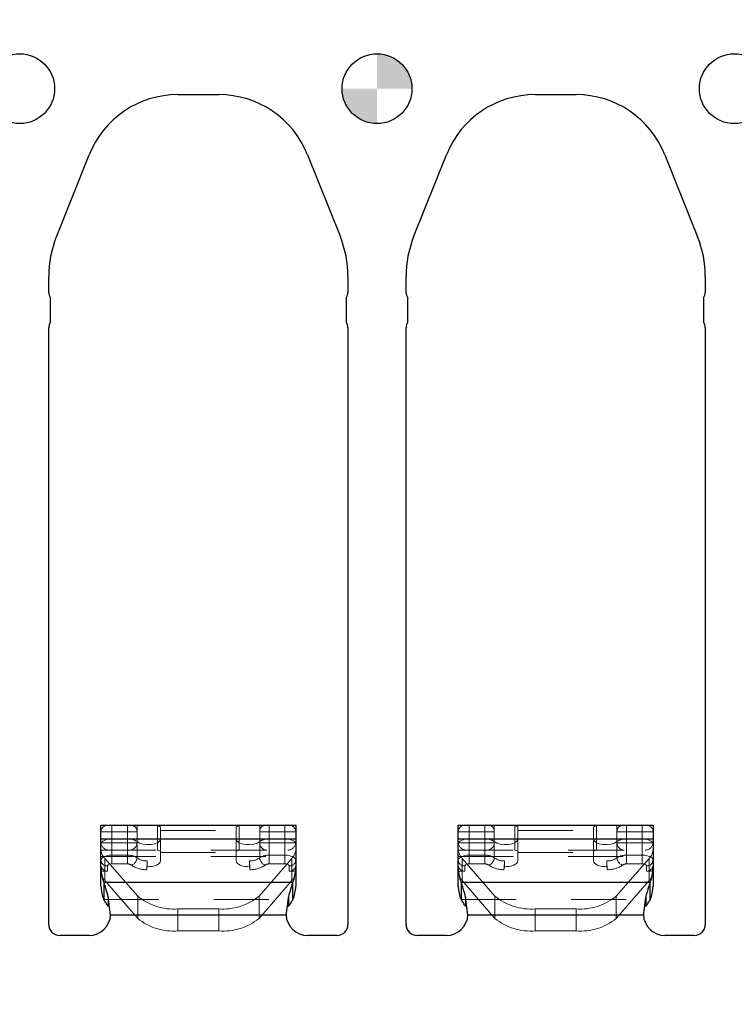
# Model space of a CAD drawing. Header units: inches. Extents: x -57.7 to -21.7, y -3.8 to 19.3.
# Tile 20 of 70: x -49.6 to -48.3, y 13.5 to 15.2. Entities that reach past the tile are written whole.
import ezdxf

# ---------------------------------------------------------------- set-up
doc = ezdxf.new("R2010")
doc.units = ezdxf.units.IN
doc.header["$LTSCALE"] = 0.5
doc.header["$MEASUREMENT"] = 0
doc.linetypes.add('HIDDEN', pattern=[0.225, 0.15, -0.075])
doc.layers.add('APP-M-S', color=30, linetype='Continuous')
doc.layers.add('PUN-M-S2', color=1, linetype='Continuous')

msp = doc.modelspace()

# ---------------------------------------------------------------- hatches: boundary and pattern name
at = {"layer": 'APP-M-S'}
h = msp.add_hatch(color=256, dxfattribs=at)
h.paths.add_polyline_path([(-48.86828, 15.11856, 0.4142136), (-48.93178, 15.18206), (-48.93178, 15.11856)])
h.paths.add_polyline_path([(-48.93178, 15.05506), (-48.93178, 15.11856), (-48.99528, 15.11856, 0.4142136)])
at = {"layer": 'PUN-M-S2'}
h = msp.add_hatch(dxfattribs=at)
h.set_pattern_fill('ANSI31', color=256, scale=0.25, style=0)
h.paths.add_polyline_path([(-39.24528, 15.11856, 1), (-39.11828, 15.11856, 1)])
h.paths.add_polyline_path([(-39.95822, 14.99859, 0.3066784), (-40.11954, 15.1078), (-40.19402, 15.1078, 0.3066784), (-40.35533, 14.99859), (-40.41511, 14.84915, 0.0954146), (-40.42894, 14.77731), (-40.42894, 14.7478, 0.4142136), (-40.41394, 14.7328), (-40.34894, 14.7328, 0.4142136), (-40.33394, 14.7478), (-40.33394, 14.77731, -0.0954146), (-40.3269, 14.81387), (-40.26713, 14.96331, -0.3066784), (-40.19402, 15.0128), (-40.11954, 15.0128, -0.3066784), (-40.04643, 14.96331), (-39.98665, 14.81387, -0.0954146), (-39.97961, 14.77731), (-39.97961, 14.7478, 0.4142136), (-39.96461, 14.7328), (-39.89961, 14.7328, 0.4142136), (-39.88461, 14.7478), (-39.88461, 14.77731, 0.0954146), (-39.89845, 14.84915)])
h.paths.add_polyline_path([(-39.24528, 11.86856, 1), (-39.11828, 11.86856, 1)])
h.paths.add_polyline_path([(-40.11954, 11.87932, 0.3066784), (-39.95822, 11.98853), (-39.89845, 12.13797, 0.0954146), (-39.88461, 12.20981), (-39.88461, 12.23932, 0.4142136), (-39.89961, 12.25432), (-39.96461, 12.25432, 0.4142136), (-39.97961, 12.23932), (-39.97961, 12.20981, -0.0954146), (-39.98665, 12.17326), (-40.04643, 12.02382, -0.3066784), (-40.11954, 11.97432), (-40.19402, 11.97432, -0.3066784), (-40.26713, 12.02382), (-40.3269, 12.17326, -0.0954146), (-40.33394, 12.20981), (-40.33394, 12.23932, 0.4142136), (-40.34894, 12.25432), (-40.41394, 12.25432, 0.4142136), (-40.42894, 12.23932), (-40.42894, 12.20981, 0.0954146), (-40.41511, 12.13797), (-40.35533, 11.98853, 0.3066784), (-40.19402, 11.87932)])
h.paths.add_polyline_path([(-41.18461, 12.30347), (-41.18461, 13.38847, 0.4142136), (-41.20461, 13.40847), (-41.25796, 13.40847, 0.3988719), (-41.29727, 13.37117), (-41.2929, 13.34945), (-41.28486, 13.32839, -0.074975), (-41.27961, 13.29356), (-41.27961, 12.29847, 0.4142136), (-41.26461, 12.28347), (-41.20461, 12.28347, 0.4142136)])
h.paths.add_polyline_path([(-41.63394, 12.29847), (-41.63394, 13.29356, -0.074975), (-41.62869, 13.32839), (-41.62066, 13.34945), (-41.61628, 13.37117, 0.3988719), (-41.6556, 13.40847), (-41.70894, 13.40847, 0.4142136), (-41.72894, 13.38847), (-41.72894, 12.30347, 0.4142136), (-41.70894, 12.28347), (-41.64894, 12.28347, 0.4142136)])
h.paths.add_polyline_path([(-41.83461, 13.59866), (-41.83461, 14.68366, 0.4142136), (-41.85461, 14.70366), (-41.91461, 14.70366, 0.4142136), (-41.92961, 14.68866), (-41.92961, 13.69356, -0.074975), (-41.93486, 13.65873), (-41.9429, 13.63767), (-41.94727, 13.61596, 0.3988719), (-41.90796, 13.57866), (-41.85461, 13.57866, 0.4142136)])
h.paths.add_polyline_path([(-42.82568, 12.24991), (-42.82568, 12.29448, 0.7832708), (-42.86835, 12.30501, -0.2786513), (-42.88578, 12.29448), (-42.91426, 12.29448, -0.3888787), (-42.93387, 12.31245), (-42.93394, 12.31331), (-42.93777, 12.35707, 0.3888787), (-42.94773, 12.3662), (-43.00568, 12.3662, 0.4142136), (-43.02568, 12.3462), (-43.02568, 12.29251), (-43.02568, 12.24867), (-43.02568, 12.1982, 0.4142136), (-43.00568, 12.1782), (-42.94773, 12.1782, 0.3888787), (-42.93777, 12.18733), (-42.93394, 12.23108), (-42.93387, 12.23194, -0.3888787), (-42.91426, 12.24991), (-42.88578, 12.24991, -0.2786513), (-42.86835, 12.23938, 0.7832708)])
h.paths.add_polyline_path([(-43.13788, 12.24867), (-43.13788, 12.29251), (-43.13788, 12.3462, 0.4142136), (-43.15788, 12.3662), (-43.21582, 12.3662, 0.3888787), (-43.22578, 12.35707), (-43.22961, 12.31331), (-43.22969, 12.31245, -0.3888787), (-43.2493, 12.29448), (-43.27778, 12.29448, -0.2786513), (-43.2952, 12.30501, 0.7832708), (-43.33788, 12.29448), (-43.33788, 12.24991, 0.7832708), (-43.2952, 12.23938, -0.2786513), (-43.27778, 12.24991), (-43.2493, 12.24991, -0.3888787), (-43.22969, 12.23194), (-43.22961, 12.23108), (-43.22578, 12.18733, 0.3888787), (-43.21582, 12.1782), (-43.15788, 12.1782, 0.4142136), (-43.13788, 12.1982)])
h.paths.add_polyline_path([(-43.13788, 14.69461), (-43.13788, 14.73846), (-43.13788, 14.78893, 0.4142136), (-43.15788, 14.80893), (-43.21582, 14.80893, 0.3888787), (-43.22578, 14.7998), (-43.22961, 14.75604), (-43.22969, 14.75518, -0.3888787), (-43.2493, 14.73721), (-43.27778, 14.73721, -0.2786513), (-43.2952, 14.74774, 0.7832708), (-43.33788, 14.73721), (-43.33788, 14.69264, 0.7832708), (-43.2952, 14.68211, -0.2786513), (-43.27778, 14.69264), (-43.2493, 14.69264, -0.3888787), (-43.22969, 14.67467), (-43.22961, 14.67381), (-43.22578, 14.63006, 0.3888787), (-43.21582, 14.62093), (-43.15788, 14.62093, 0.4142136), (-43.13788, 14.64093)])
h.paths.add_polyline_path([(-42.82568, 14.69264), (-42.82568, 14.73721, 0.7832708), (-42.86835, 14.74774, -0.2786513), (-42.88578, 14.73721), (-42.91426, 14.73721, -0.3888787), (-42.93387, 14.75518), (-42.93394, 14.75604), (-42.93777, 14.7998, 0.3888787), (-42.94773, 14.80893), (-43.00568, 14.80893, 0.4142136), (-43.02568, 14.78893), (-43.02568, 14.73846), (-43.02568, 14.69461), (-43.02568, 14.64093, 0.4142136), (-43.00568, 14.62093), (-42.94773, 14.62093, 0.3888787), (-42.93777, 14.63006), (-42.93394, 14.67381), (-42.93387, 14.67467, -0.3888787), (-42.91426, 14.69264), (-42.88578, 14.69264, -0.2786513), (-42.86835, 14.68211, 0.7832708)])
h.paths.add_polyline_path([(-51.69199, 13.3889), (-51.69199, 13.59823, -0.1191534), (-51.69727, 13.61596), (-51.74103, 13.61596), (-51.74643, 13.60972, -0.1934262), (-51.81954, 13.58687), (-51.89402, 13.58687, -0.1934262), (-51.96713, 13.60972), (-51.97253, 13.61596), (-52.01628, 13.61596, -0.1191534), (-52.02157, 13.59823), (-52.02157, 13.3889, -0.1191534), (-52.01628, 13.37117), (-51.97253, 13.37117), (-51.96713, 13.3774, -0.1934262), (-51.89402, 13.40026), (-51.81954, 13.40026, -0.1934262), (-51.74643, 13.3774), (-51.74103, 13.37117), (-51.69727, 13.37117, -0.1191534)])
h.paths.add_polyline_path([(-42.28394, 13.69356), (-42.28394, 14.68866, 0.4142136), (-42.29894, 14.70366), (-42.35894, 14.70366, 0.4142136), (-42.37894, 14.68366), (-42.37894, 13.59866, 0.4142136), (-42.35894, 13.57866), (-42.3056, 13.57866, 0.3988719), (-42.26628, 13.61596), (-42.27066, 13.63767), (-42.27869, 13.65873, -0.074975)])
h.paths.add_polyline_path([(-53.23178, 15.30606), (-53.23178, 15.49356), (-53.98178, 15.49356), (-53.98178, 11.49356), (-53.23178, 11.49356), (-53.23178, 11.68106), (-53.88178, 11.68106), (-53.88178, 11.88347, 0.0548242), (-53.84402, 11.87932), (-53.76954, 11.87932, 0.3066784), (-53.60822, 11.98853), (-53.54845, 12.13797, 0.0954146), (-53.53461, 12.20981), (-53.53461, 12.23932, 0.1697745), (-53.53788, 12.24867), (-53.53788, 12.29251, 0.1459542), (-53.53461, 12.30347), (-53.53461, 13.38847, 0.4142136), (-53.55461, 13.40847), (-53.60796, 13.40847, 0.2152504), (-53.63749, 13.39514), (-53.63749, 13.59199, 0.2152504), (-53.60796, 13.57866), (-53.55461, 13.57866, 0.4142136), (-53.53461, 13.59866), (-53.53461, 14.68366, 0.1459542), (-53.53788, 14.69461), (-53.53788, 14.73846, 0.1697745), (-53.53461, 14.7478), (-53.53461, 14.77731, 0.0954146), (-53.54845, 14.84915), (-53.60822, 14.99859, 0.3066784), (-53.76954, 15.1078), (-53.84402, 15.1078, 0.0548242), (-53.88178, 15.10365), (-53.88178, 15.30606)])
h.paths.add_polyline_path([(-51.81954, 13.58687, 0.1934262), (-51.74643, 13.60972), (-51.74643, 13.61596), (-51.81954, 13.61596)], flags=16)
h.paths.add_polyline_path([(-51.81954, 13.58687), (-51.81954, 13.61596), (-51.89402, 13.61596), (-51.89402, 13.58687)], flags=16)
h.paths.add_polyline_path([(-51.89402, 13.58687), (-51.89402, 13.61596), (-51.96713, 13.61596), (-51.96713, 13.60972, 0.1934262)], flags=16)
h.paths.add_polyline_path([(-51.89402, 13.37117), (-51.89402, 13.40026, 0.1934262), (-51.96713, 13.3774), (-51.96713, 13.37117)], flags=16)
h.paths.add_polyline_path([(-51.81954, 13.37117), (-51.81954, 13.40026), (-51.89402, 13.40026), (-51.89402, 13.37117)], flags=16)
h.paths.add_polyline_path([(-51.74643, 13.3774, 0.1934262), (-51.81954, 13.40026), (-51.81954, 13.37117), (-51.74643, 13.37117)], flags=16)
h.paths.add_polyline_path([(-53.54528, 15.11856, -1), (-53.41828, 15.11856, -1)], flags=0)
h.paths.add_polyline_path([(-53.54528, 11.86856, -1), (-53.41828, 11.86856, -1)], flags=0)
h.paths.add_polyline_path([(-53.23178, 12.53162), (-53.23178, 15.10365, 0.2476897), (-53.35533, 14.99859), (-53.41511, 14.84915, 0.0954146), (-53.42894, 14.77731), (-53.42894, 14.7478, 0.1697745), (-53.42568, 14.73846), (-53.42568, 14.69461, 0.1459542), (-53.42894, 14.68366), (-53.42894, 13.59866, 0.4142136), (-53.40894, 13.57866), (-53.3556, 13.57866, 0.2152504), (-53.32607, 13.59199), (-53.32607, 13.39514, 0.2152504), (-53.3556, 13.40847), (-53.40894, 13.40847, 0.4142136), (-53.42894, 13.38847), (-53.42894, 12.30347, 0.1459542), (-53.42568, 12.29251), (-53.42568, 12.24867, 0.1697745), (-53.42894, 12.23932), (-53.42894, 12.20981, 0.0954146), (-53.41511, 12.13797), (-53.35533, 11.98853, 0.2476897), (-53.23178, 11.88347)], flags=0)
h.paths.add_polyline_path([(-53.54528, 15.11856, 1), (-53.41828, 15.11856, 1)], flags=0)
h.paths.add_polyline_path([(-53.41828, 11.86856, 1), (-53.54528, 11.86856, 1)], flags=0)
h.paths.add_polyline_path([(-53.23178, 15.10365), (-53.23178, 15.30606), (-53.88178, 15.30606), (-53.88178, 15.10365, -0.0548242), (-53.84402, 15.1078), (-53.76954, 15.1078, -0.3066784), (-53.60822, 14.99859), (-53.54845, 14.84915, -0.0954146), (-53.53461, 14.77731), (-53.53461, 14.7478, -0.1697745), (-53.53788, 14.73846), (-53.53788, 14.69461, -0.1459542), (-53.53461, 14.68366), (-53.53461, 13.59866, -0.4142136), (-53.55461, 13.57866), (-53.60796, 13.57866, -0.2152504), (-53.63749, 13.59199), (-53.63749, 13.39514, -0.2152504), (-53.60796, 13.40847), (-53.55461, 13.40847, -0.4142136), (-53.53461, 13.38847), (-53.53461, 12.30347, -0.1459542), (-53.53788, 12.29251), (-53.53788, 12.24867, -0.1697745), (-53.53461, 12.23932), (-53.53461, 12.20981, -0.0954146), (-53.54845, 12.13797), (-53.60822, 11.98853, -0.3066784), (-53.76954, 11.87932), (-53.84402, 11.87932, -0.0548242), (-53.88178, 11.88347), (-53.88178, 11.68106), (-53.23178, 11.68106), (-53.23178, 11.88347, -0.2476897), (-53.35533, 11.98853), (-53.41511, 12.13797, -0.0954146), (-53.42894, 12.20981), (-53.42894, 12.23932, -0.1697745), (-53.42568, 12.24867), (-53.42568, 12.29251, -0.1459542), (-53.42894, 12.30347), (-53.42894, 13.38847, -0.4142136), (-53.40894, 13.40847), (-53.3556, 13.40847, -0.2152504), (-53.32607, 13.39514), (-53.32607, 13.59199, -0.2152504), (-53.3556, 13.57866), (-53.40894, 13.57866, -0.4142136), (-53.42894, 13.59866), (-53.42894, 14.68366, -0.1459542), (-53.42568, 14.69461), (-53.42568, 14.73846, -0.1697745), (-53.42894, 14.7478), (-53.42894, 14.77731, -0.0954146), (-53.41511, 14.84915), (-53.35533, 14.99859, -0.2476897)], flags=16)

# ---------------------------------------------------------------- linework, layer by layer
at = {"layer": 'APP-M-S', "linetype": 'Continuous', "lineweight": 25}
for p, q in [((-49.29402, 15.1078), (-49.21954, 15.1078)), ((-48.64402, 15.1078), (-48.56954, 15.1078)), ((-49.51511, 14.84915), (-49.45533, 14.99859)), ((-49.05822, 14.99859), (-48.99845, 14.84915)), ((-48.86511, 14.84915), (-48.80533, 14.99859)), ((-48.40822, 14.99859), (-48.34845, 14.84915)), ((-49.52894, 14.7478), (-49.52894, 14.77731)), ((-48.98461, 14.77731), (-48.98461, 14.7478)), ((-48.87894, 14.7478), (-48.87894, 14.77731)), ((-48.33461, 14.77731), (-48.33461, 14.7478)), ((-49.52568, 14.69461), (-49.52568, 14.73846)), ((-48.98788, 14.73846), (-48.98788, 14.69461)), ((-48.87568, 14.69461), (-48.87568, 14.73846)), ((-48.33788, 14.73846), (-48.33788, 14.69461)), ((-49.52894, 13.59866), (-49.52894, 14.68366)), ((-48.98461, 14.68366), (-48.98461, 13.59866)), ((-48.87894, 13.59866), (-48.87894, 14.68366)), ((-48.33461, 14.68366), (-48.33461, 13.59866)), ((-49.43394, 13.66842), (-49.43394, 13.77907)), ((-49.43394, 13.77907), (-49.07961, 13.77907)), ((-49.07961, 13.77907), (-49.07961, 13.66842)), ((-48.78394, 13.66842), (-48.78394, 13.77907)), ((-48.78394, 13.77907), (-48.42961, 13.77907)), ((-48.42961, 13.77907), (-48.42961, 13.66842)), ((-49.43394, 13.75428), (-49.07961, 13.75428)), ((-48.78394, 13.75428), (-48.42961, 13.75428)), ((-49.42869, 13.67581), (-49.08486, 13.67581)), ((-49.42869, 13.67581), (-49.42869, 13.64379)), ((-49.08486, 13.64379), (-49.08486, 13.67581)), ((-48.77869, 13.67581), (-48.43486, 13.67581)), ((-48.77869, 13.67581), (-48.77869, 13.64379)), ((-48.43486, 13.64379), (-48.43486, 13.67581)), ((-49.42066, 13.64882), (-49.42066, 13.63124)), ((-49.41628, 13.61596), (-49.42066, 13.64882)), ((-49.0929, 13.64882), (-49.0929, 13.63124)), ((-48.77066, 13.64882), (-48.77066, 13.63124)), ((-48.76628, 13.61596), (-48.77066, 13.64882)), ((-48.4429, 13.64882), (-48.4429, 13.63124)), ((-49.41628, 13.61596), (-49.09727, 13.61596)), ((-48.76628, 13.61596), (-48.44727, 13.61596)), ((-49.4556, 13.57866), (-49.50894, 13.57866)), ((-49.00461, 13.57866), (-49.05796, 13.57866)), ((-48.8056, 13.57866), (-48.85894, 13.57866)), ((-48.35461, 13.57866), (-48.40796, 13.57866))]:
    msp.add_line(p, q, dxfattribs=at)
at = {"layer": 'APP-M-S', "linetype": 'HIDDEN', "lineweight": 18}
for p, q in [((-49.41426, 13.7338), (-49.41426, 13.77907)), ((-49.38578, 13.7338), (-49.38578, 13.77907)), ((-49.36835, 13.71973), (-49.36835, 13.77907)), ((-49.33097, 13.7338), (-49.33097, 13.77907)), ((-49.33097, 13.77907), (-49.32568, 13.77561)), ((-49.32568, 13.77561), (-49.32568, 13.71412)), ((-49.18788, 13.77561), (-49.18259, 13.77907)), ((-49.18788, 13.71412), (-49.18788, 13.77561)), ((-49.18259, 13.77907), (-49.18259, 13.7338)), ((-49.1452, 13.71973), (-49.1452, 13.77907)), ((-49.12778, 13.77907), (-49.12778, 13.7338)), ((-49.0993, 13.70867), (-49.0993, 13.77907)), ((-48.76426, 13.7338), (-48.76426, 13.77907)), ((-48.73578, 13.7338), (-48.73578, 13.77907)), ((-48.71835, 13.71973), (-48.71835, 13.77907)), ((-48.68097, 13.7338), (-48.68097, 13.77907)), ((-48.68097, 13.77907), (-48.67568, 13.77561)), ((-48.67568, 13.77561), (-48.67568, 13.71412)), ((-48.53788, 13.77561), (-48.53259, 13.77907)), ((-48.53788, 13.71412), (-48.53788, 13.77561)), ((-48.53259, 13.77907), (-48.53259, 13.7338)), ((-48.4952, 13.71973), (-48.4952, 13.77907)), ((-48.47778, 13.77907), (-48.47778, 13.7338)), ((-48.4493, 13.77907), (-48.4493, 13.7338)), ((-49.36835, 13.76726), (-49.43394, 13.76726)), ((-49.41426, 13.75428), (-49.41426, 13.70867)), ((-49.38578, 13.75428), (-49.41426, 13.75428)), ((-49.38578, 13.75428), (-49.38578, 13.70867)), ((-49.32568, 13.76951), (-49.18788, 13.76951)), ((-49.1452, 13.76726), (-49.07961, 13.76726)), ((-49.12778, 13.70867), (-49.12778, 13.75428)), ((-49.0993, 13.75428), (-49.12778, 13.75428)), ((-48.71835, 13.76726), (-48.78394, 13.76726)), ((-48.76426, 13.75428), (-48.76426, 13.70867)), ((-48.73578, 13.75428), (-48.76426, 13.75428)), ((-48.73578, 13.75428), (-48.73578, 13.70867)), ((-48.67568, 13.76951), (-48.53788, 13.76951)), ((-48.4952, 13.76726), (-48.42961, 13.76726)), ((-48.47778, 13.70867), (-48.47778, 13.75428)), ((-48.4493, 13.75428), (-48.47778, 13.75428)), ((-48.4493, 13.70867), (-48.4493, 13.75428)), ((-49.36835, 13.74735), (-49.43394, 13.74735)), ((-49.1452, 13.74735), (-49.07961, 13.74735)), ((-48.71835, 13.74735), (-48.78394, 13.74735)), ((-48.4952, 13.74735), (-48.42961, 13.74735)), ((-49.43394, 13.7338), (-49.07961, 13.7338)), ((-49.43394, 13.72227), (-49.07961, 13.72227)), ((-49.4269, 13.67872), (-49.4269, 13.71888)), ((-49.4269, 13.71888), (-49.36713, 13.64988)), ((-49.41426, 13.7246), (-49.38578, 13.7246)), ((-49.33097, 13.7338), (-49.32568, 13.73219)), ((-49.32568, 13.72935), (-49.18788, 13.72935)), ((-49.18788, 13.73219), (-49.18259, 13.7338)), ((-49.14643, 13.64988), (-49.08665, 13.71888)), ((-49.0993, 13.7246), (-49.12778, 13.7246)), ((-49.08665, 13.67872), (-49.08665, 13.71888)), ((-48.78394, 13.7338), (-48.42961, 13.7338)), ((-48.78394, 13.72227), (-48.42961, 13.72227)), ((-48.7769, 13.67872), (-48.7769, 13.71888)), ((-48.7769, 13.71888), (-48.71713, 13.64988)), ((-48.76426, 13.7246), (-48.73578, 13.7246)), ((-48.68097, 13.7338), (-48.67568, 13.73219)), ((-48.67568, 13.72935), (-48.53788, 13.72935)), ((-48.53788, 13.73219), (-48.53259, 13.7338)), ((-48.49643, 13.64988), (-48.43665, 13.71888)), ((-48.4493, 13.7246), (-48.47778, 13.7246)), ((-48.43665, 13.67872), (-48.43665, 13.71888)), ((-49.42213, 13.6956), (-49.42213, 13.70503)), ((-49.41426, 13.70867), (-49.38578, 13.70867)), ((-49.35085, 13.69826), (-49.34998, 13.7037)), ((-49.34998, 13.7037), (-49.34998, 13.71417)), ((-49.16358, 13.71417), (-49.16358, 13.7037)), ((-49.16358, 13.7037), (-49.16271, 13.69826)), ((-49.0993, 13.70867), (-49.12778, 13.70867)), ((-49.09142, 13.6956), (-49.09142, 13.70503)), ((-48.77213, 13.6956), (-48.77213, 13.70503)), ((-48.76426, 13.70867), (-48.73578, 13.70867)), ((-48.70085, 13.69826), (-48.69998, 13.7037)), ((-48.69998, 13.7037), (-48.69998, 13.71417)), ((-48.51358, 13.71417), (-48.51358, 13.7037)), ((-48.51358, 13.7037), (-48.51271, 13.69826)), ((-48.4493, 13.70867), (-48.47778, 13.70867)), ((-48.44142, 13.6956), (-48.44142, 13.70503)), ((-49.42213, 13.6956), (-49.43394, 13.6956)), ((-49.07961, 13.6956), (-49.09142, 13.6956)), ((-48.77213, 13.6956), (-48.78394, 13.6956)), ((-48.42961, 13.6956), (-48.44142, 13.6956)), ((-49.4269, 13.67872), (-49.36713, 13.60972)), ((-49.14643, 13.60972), (-49.08665, 13.67872)), ((-48.7769, 13.67872), (-48.71713, 13.60972)), ((-48.49643, 13.60972), (-48.43665, 13.67872)), ((-49.36713, 13.60972), (-49.36713, 13.64988)), ((-49.14643, 13.60972), (-49.14643, 13.64988)), ((-48.71713, 13.60972), (-48.71713, 13.64988)), ((-48.49643, 13.60972), (-48.49643, 13.64988)), ((-49.42869, 13.64379), (-49.08486, 13.64379)), ((-49.29402, 13.58687), (-49.29402, 13.62703)), ((-49.29402, 13.62703), (-49.21954, 13.62703)), ((-49.21954, 13.58687), (-49.21954, 13.62703)), ((-48.77869, 13.64379), (-48.43486, 13.64379)), ((-48.64402, 13.58687), (-48.64402, 13.62703)), ((-48.64402, 13.62703), (-48.56954, 13.62703)), ((-48.56954, 13.58687), (-48.56954, 13.62703)), ((-49.41628, 13.61596), (-49.09727, 13.61596)), ((-48.76628, 13.61596), (-48.44727, 13.61596)), ((-49.29402, 13.58687), (-49.21954, 13.58687)), ((-48.64402, 13.58687), (-48.56954, 13.58687))]:
    msp.add_line(p, q, dxfattribs=at)
at = {"layer": 'APP-M-S', "linetype": 'HIDDEN', "lineweight": 18, "flags": 128}
for points in [[(-49.41426, 13.75428), (-49.4181, 13.75411), (-49.42179, 13.75359), (-49.42519, 13.75275), (-49.42818, 13.75162), (-49.43063, 13.75024), (-49.43245, 13.74867), (-49.43357, 13.74696), (-49.43394, 13.74519)], [(-49.32568, 13.75428), (-49.32691, 13.75087), (-49.33049, 13.74783), (-49.33602, 13.7455), (-49.34289, 13.74413), (-49.35036, 13.74387), (-49.3576, 13.74475), (-49.36382, 13.74667), (-49.36835, 13.74942)], [(-49.1452, 13.74942), (-49.14973, 13.74667), (-49.15596, 13.74475), (-49.1632, 13.74387), (-49.17067, 13.74413), (-49.17754, 13.7455), (-49.18306, 13.74783), (-49.18664, 13.75087), (-49.18788, 13.75428)], [(-49.07961, 13.74519), (-49.07999, 13.74696), (-49.08111, 13.74867), (-49.08293, 13.75024), (-49.08538, 13.75162), (-49.08836, 13.75275), (-49.09176, 13.75359), (-49.09546, 13.75411), (-49.0993, 13.75428)], [(-48.76426, 13.75428), (-48.7681, 13.75411), (-48.77179, 13.75359), (-48.77519, 13.75275), (-48.77818, 13.75162), (-48.78063, 13.75024), (-48.78245, 13.74867), (-48.78357, 13.74696), (-48.78394, 13.74519)], [(-48.67568, 13.75428), (-48.67691, 13.75087), (-48.68049, 13.74783), (-48.68602, 13.7455), (-48.69289, 13.74413), (-48.70036, 13.74387), (-48.7076, 13.74475), (-48.71382, 13.74667), (-48.71835, 13.74942)], [(-48.4952, 13.74942), (-48.49973, 13.74667), (-48.50596, 13.74475), (-48.5132, 13.74387), (-48.52067, 13.74413), (-48.52754, 13.7455), (-48.53306, 13.74783), (-48.53664, 13.75087), (-48.53788, 13.75428)], [(-48.42961, 13.74519), (-48.42999, 13.74696), (-48.43111, 13.74867), (-48.43293, 13.75024), (-48.43538, 13.75162), (-48.43836, 13.75275), (-48.44176, 13.75359), (-48.44546, 13.75411), (-48.4493, 13.75428)], [(-49.43394, 13.71551), (-49.43357, 13.71728), (-49.43245, 13.71899), (-49.43063, 13.72056), (-49.42818, 13.72193), (-49.42519, 13.72306), (-49.42179, 13.7239), (-49.4181, 13.72442), (-49.41426, 13.7246)], [(-49.07961, 13.71551), (-49.07999, 13.71728), (-49.08111, 13.71899), (-49.08293, 13.72056), (-49.08538, 13.72193), (-49.08836, 13.72306), (-49.09176, 13.7239), (-49.09546, 13.72442), (-49.0993, 13.7246)], [(-48.78394, 13.71551), (-48.78357, 13.71728), (-48.78245, 13.71899), (-48.78063, 13.72056), (-48.77818, 13.72193), (-48.77519, 13.72306), (-48.77179, 13.7239), (-48.7681, 13.72442), (-48.76426, 13.7246)], [(-48.42961, 13.71551), (-48.42999, 13.71728), (-48.43111, 13.71899), (-48.43293, 13.72056), (-48.43538, 13.72193), (-48.43836, 13.72306), (-48.44176, 13.7239), (-48.44546, 13.72442), (-48.4493, 13.7246)], [(-49.42213, 13.70503), (-49.42198, 13.70574), (-49.42153, 13.70642), (-49.42081, 13.70705), (-49.41983, 13.7076), (-49.41863, 13.70805), (-49.41727, 13.70839), (-49.41579, 13.7086), (-49.41426, 13.70867)], [(-49.32568, 13.71412), (-49.32615, 13.71199), (-49.32756, 13.70994), (-49.32985, 13.70807), (-49.33291, 13.70646), (-49.33662, 13.70517), (-49.34082, 13.70426), (-49.34533, 13.70376), (-49.34998, 13.7037)], [(-49.16358, 13.7037), (-49.16822, 13.70376), (-49.17274, 13.70426), (-49.17694, 13.70517), (-49.18065, 13.70646), (-49.18371, 13.70807), (-49.18599, 13.70994), (-49.1874, 13.71199), (-49.18788, 13.71412)], [(-49.09142, 13.70503), (-49.09158, 13.70574), (-49.09202, 13.70642), (-49.09275, 13.70705), (-49.09373, 13.7076), (-49.09492, 13.70805), (-49.09628, 13.70839), (-49.09776, 13.7086), (-49.0993, 13.70867)], [(-48.77213, 13.70503), (-48.77198, 13.70574), (-48.77153, 13.70642), (-48.77081, 13.70705), (-48.76983, 13.7076), (-48.76863, 13.70805), (-48.76727, 13.70839), (-48.76579, 13.7086), (-48.76426, 13.70867)], [(-48.67568, 13.71412), (-48.67615, 13.71199), (-48.67756, 13.70994), (-48.67985, 13.70807), (-48.68291, 13.70646), (-48.68662, 13.70517), (-48.69082, 13.70426), (-48.69533, 13.70376), (-48.69998, 13.7037)], [(-48.51358, 13.7037), (-48.51822, 13.70376), (-48.52274, 13.70426), (-48.52694, 13.70517), (-48.53065, 13.70646), (-48.53371, 13.70807), (-48.53599, 13.70994), (-48.5374, 13.71199), (-48.53788, 13.71412)], [(-48.44142, 13.70503), (-48.44158, 13.70574), (-48.44202, 13.70642), (-48.44275, 13.70705), (-48.44373, 13.7076), (-48.44492, 13.70805), (-48.44628, 13.70839), (-48.44776, 13.7086), (-48.4493, 13.70867)], [(-49.41628, 13.61596), (-49.41628, 13.61596)], [(-49.09727, 13.61596), (-49.09727, 13.61596)], [(-48.76628, 13.61596), (-48.76628, 13.61596)], [(-48.44727, 13.61596), (-48.44727, 13.61596)]]:
    msp.add_lwpolyline(points, dxfattribs=at)
at = {"layer": 'APP-M-S', "linetype": 'Continuous', "lineweight": 25}
for centre in [(-49.58178, 15.11856), (-48.93178, 15.11856), (-48.28178, 15.11856)]:
    msp.add_circle(centre, 0.0635, dxfattribs=at)
for centre, radius, start, end in [((-49.29402, 14.93406), 0.17374, 90, 158.19859), ((-49.21954, 14.93406), 0.17374, 21.80141, 90), ((-48.64402, 14.93406), 0.17374, 90, 158.19859), ((-48.56954, 14.93406), 0.17374, 21.80141, 90), ((-49.33552, 14.77731), 0.19343, 158.19859, 180), ((-49.17804, 14.77731), 0.19343, 0, 21.80141), ((-48.68552, 14.77731), 0.19343, 158.19859, 180), ((-48.52804, 14.77731), 0.19343, 0, 21.80141), ((-49.51394, 14.7478), 0.015, 180, 218.54194), ((-48.99961, 14.7478), 0.015, 321.45806, 0), ((-48.86394, 14.7478), 0.015, 180, 218.54194), ((-48.34961, 14.7478), 0.015, 321.45806, 0), ((-49.50894, 14.68366), 0.02, 146.78429, 180), ((-49.00461, 14.68366), 0.02, 0, 33.21571), ((-48.85894, 14.68366), 0.02, 146.78429, 180), ((-48.35461, 14.68366), 0.02, 0, 33.21571), ((-49.37255, 13.70066), 0.06139, 180.20381, 203.87332), ((-49.141, 13.70066), 0.06139, 336.12668, 359.79619), ((-48.72255, 13.70066), 0.06139, 180.20381, 203.87332), ((-48.491, 13.70066), 0.06139, 336.12668, 359.79619), ((-49.37255, 13.66864), 0.06139, 180.20381, 203.87332), ((-49.141, 13.66864), 0.06139, 336.12668, 359.79619), ((-48.72255, 13.66864), 0.06139, 180.20381, 203.87332), ((-48.491, 13.66864), 0.06139, 336.12668, 359.79619), ((-49.4556, 13.61803), 0.03937, 270, 356.98267), ((-49.05796, 13.61803), 0.03937, 183.01733, 270), ((-48.8056, 13.61803), 0.03937, 270, 356.98267), ((-48.40796, 13.61803), 0.03937, 183.01733, 270), ((-49.50894, 13.59866), 0.02, 180, 270), ((-49.00461, 13.59866), 0.02, 270, 0), ((-48.85894, 13.59866), 0.02, 180, 270), ((-48.35461, 13.59866), 0.02, 270, 0)]:
    msp.add_arc(centre, radius, start, end, dxfattribs=at)
at = {"layer": 'APP-M-S', "linetype": 'HIDDEN', "lineweight": 18}
for centre, radius, start, end in [((-49.42213, 13.76726), 0.01181, 90, 180), ((-49.37953, 13.7679), 0.0112, 356.72912, 86.30458), ((-49.13403, 13.7679), 0.0112, 93.69542, 183.27088), ((-49.09142, 13.76726), 0.01181, 0, 90), ((-48.77213, 13.76726), 0.01181, 90, 180), ((-48.72953, 13.7679), 0.0112, 356.72912, 86.30458), ((-48.48403, 13.7679), 0.0112, 93.69542, 183.27088), ((-48.44142, 13.76726), 0.01181, 0, 90), ((-49.38417, 13.72639), 0.02793, 55.51695, 93.30518), ((-49.12939, 13.72639), 0.02793, 86.69482, 124.48305), ((-48.73417, 13.72639), 0.02793, 55.51695, 93.30518), ((-48.47939, 13.72639), 0.02793, 86.69482, 124.48305), ((-49.4194, 13.74838), 0.01458, 184.05562, 270), ((-49.40805, 13.73666), 0.02591, 181.97388, 223.30542), ((-49.38204, 13.74746), 0.01369, 273.37987, 359.54338), ((-49.13152, 13.74746), 0.01369, 180.45662, 266.62013), ((-49.09416, 13.74838), 0.01458, 270, 355.94438), ((-49.10551, 13.73666), 0.02591, 316.69458, 358.02612), ((-48.7694, 13.74838), 0.01458, 184.05562, 270), ((-48.75805, 13.73666), 0.02591, 181.97388, 223.30542), ((-48.73204, 13.74746), 0.01369, 273.37987, 359.54338), ((-48.48152, 13.74746), 0.01369, 180.45662, 266.62013), ((-48.44416, 13.74838), 0.01458, 270, 355.94438), ((-48.45551, 13.73666), 0.02591, 316.69458, 358.02612), ((-49.38417, 13.69671), 0.02793, 55.51695, 93.30518), ((-49.3824, 13.72031), 0.01406, 284.7926, 357.64546), ((-49.35068, 13.74499), 0.03083, 235.01562, 271.29972), ((-49.16288, 13.74499), 0.03083, 268.70028, 304.98438), ((-49.12939, 13.69671), 0.02793, 86.69482, 124.48305), ((-49.13116, 13.72031), 0.01406, 182.35454, 255.2074), ((-48.73417, 13.69671), 0.02793, 55.51695, 93.30518), ((-48.7324, 13.72031), 0.01406, 284.7926, 357.64546), ((-48.70068, 13.74499), 0.03083, 235.01562, 271.29972), ((-48.51288, 13.74499), 0.03083, 268.70028, 304.98438), ((-48.47939, 13.69671), 0.02793, 86.69482, 124.48305), ((-48.48116, 13.72031), 0.01406, 182.35454, 255.2074), ((-49.42276, 13.71622), 0.0112, 183.63205, 273.22121), ((-49.42276, 13.70679), 0.0112, 183.63205, 273.22121), ((-49.38514, 13.69751), 0.01117, 55.51695, 93.30518), ((-49.35191, 13.74516), 0.04692, 235.01562, 271.29972), ((-49.47861, 13.71321), 0.12864, 353.3254, 0.42935), ((-49.03495, 13.71321), 0.12864, 179.57065, 186.6746), ((-49.16165, 13.74516), 0.04692, 268.70028, 304.98438), ((-49.12842, 13.69751), 0.01117, 86.69482, 124.48305), ((-49.09079, 13.71622), 0.0112, 266.77879, 356.36795), ((-49.09079, 13.70679), 0.0112, 266.77879, 356.36795), ((-48.77276, 13.71622), 0.0112, 183.63205, 273.22121), ((-48.77276, 13.70679), 0.0112, 183.63205, 273.22121), ((-48.73514, 13.69751), 0.01117, 55.51695, 93.30518), ((-48.70191, 13.74516), 0.04692, 235.01562, 271.29972), ((-48.82861, 13.71321), 0.12864, 353.3254, 0.42935), ((-48.38495, 13.71321), 0.12864, 179.57065, 186.6746), ((-48.51165, 13.74516), 0.04692, 268.70028, 304.98438), ((-48.47842, 13.69751), 0.01117, 86.69482, 124.48305), ((-48.44079, 13.71622), 0.0112, 266.77879, 356.36795), ((-48.44079, 13.70679), 0.0112, 266.77879, 356.36795), ((-49.40805, 13.6965), 0.02591, 181.97388, 223.30542), ((-49.10551, 13.6965), 0.02591, 316.69458, 358.02612), ((-48.75805, 13.6965), 0.02591, 181.97388, 223.30542), ((-48.45551, 13.6965), 0.02591, 316.69458, 358.02612), ((-49.30214, 13.72941), 0.10271, 230.74513, 274.53439), ((-49.21142, 13.72941), 0.10271, 265.46561, 309.25487), ((-48.65214, 13.72941), 0.10271, 230.74513, 274.53439), ((-48.56142, 13.72941), 0.10271, 265.46561, 309.25487), ((-49.30214, 13.68925), 0.10271, 230.74513, 274.53439), ((-49.21142, 13.68925), 0.10271, 265.46561, 309.25487), ((-48.65214, 13.68925), 0.10271, 230.74513, 274.53439), ((-48.56142, 13.68925), 0.10271, 265.46561, 309.25487)]:
    msp.add_arc(centre, radius, start, end, dxfattribs=at)
at = {"layer": 'APP-M-S', "linetype": 'Continuous', "lineweight": 25}
for points, knots in [([(-49.42066, 13.64882), (-49.42134, 13.65137), (-49.42272, 13.65647), (-49.4254, 13.66582), (-49.42739, 13.67186), (-49.42869, 13.67581)], [0, 0, 0, 0, 0.2571913, 0.5143827, 1, 1, 1, 1]), ([(-49.08486, 13.67581), (-49.08555, 13.67377), (-49.08693, 13.66968), (-49.08961, 13.6609), (-49.0916, 13.6536), (-49.0929, 13.64882)], [0, 0, 0, 0, 0.257194, 0.5143879, 1, 1, 1, 1]), ([(-48.77066, 13.64882), (-48.77134, 13.65137), (-48.77272, 13.65647), (-48.7754, 13.66582), (-48.77739, 13.67186), (-48.77869, 13.67581)], [0, 0, 0, 0, 0.2571913, 0.5143827, 1, 1, 1, 1]), ([(-48.43486, 13.67581), (-48.43555, 13.67377), (-48.43693, 13.66968), (-48.43961, 13.6609), (-48.4416, 13.6536), (-48.4429, 13.64882)], [0, 0, 0, 0, 0.257194, 0.5143879, 1, 1, 1, 1]), ([(-49.0929, 13.64882), (-49.09328, 13.64612), (-49.09403, 13.64071), (-49.09548, 13.62977), (-49.09657, 13.62141), (-49.09727, 13.61596)], [0, 0, 0, 0, 0.2576917, 0.5153833, 1, 1, 1, 1]), ([(-48.4429, 13.64882), (-48.44328, 13.64612), (-48.44403, 13.64071), (-48.44548, 13.62977), (-48.44657, 13.62141), (-48.44727, 13.61596)], [0, 0, 0, 0, 0.2576917, 0.5153833, 1, 1, 1, 1]), ([(-49.42066, 13.63124), (-49.42198, 13.63349), (-49.42397, 13.6369), (-49.42665, 13.64098), (-49.42801, 13.64285), (-49.42869, 13.64379)], [0, 0, 0, 0, 0.49244, 0.7452649, 1, 1, 1, 1]), ([(-49.08486, 13.64379), (-49.08618, 13.64193), (-49.08818, 13.63911), (-49.09086, 13.63476), (-49.09222, 13.63242), (-49.0929, 13.63124)], [0, 0, 0, 0, 0.49244, 0.7452649, 1, 1, 1, 1]), ([(-48.77066, 13.63124), (-48.77198, 13.63349), (-48.77397, 13.6369), (-48.77665, 13.64098), (-48.77801, 13.64285), (-48.77869, 13.64379)], [0, 0, 0, 0, 0.49244, 0.7452649, 1, 1, 1, 1]), ([(-48.43486, 13.64379), (-48.43618, 13.64193), (-48.43818, 13.63911), (-48.44086, 13.63476), (-48.44222, 13.63242), (-48.4429, 13.63124)], [0, 0, 0, 0, 0.49244, 0.7452649, 1, 1, 1, 1])]:
    msp.add_open_spline(points, degree=3, knots=knots, dxfattribs=at)

doc.saveas('drawing.dxf')
